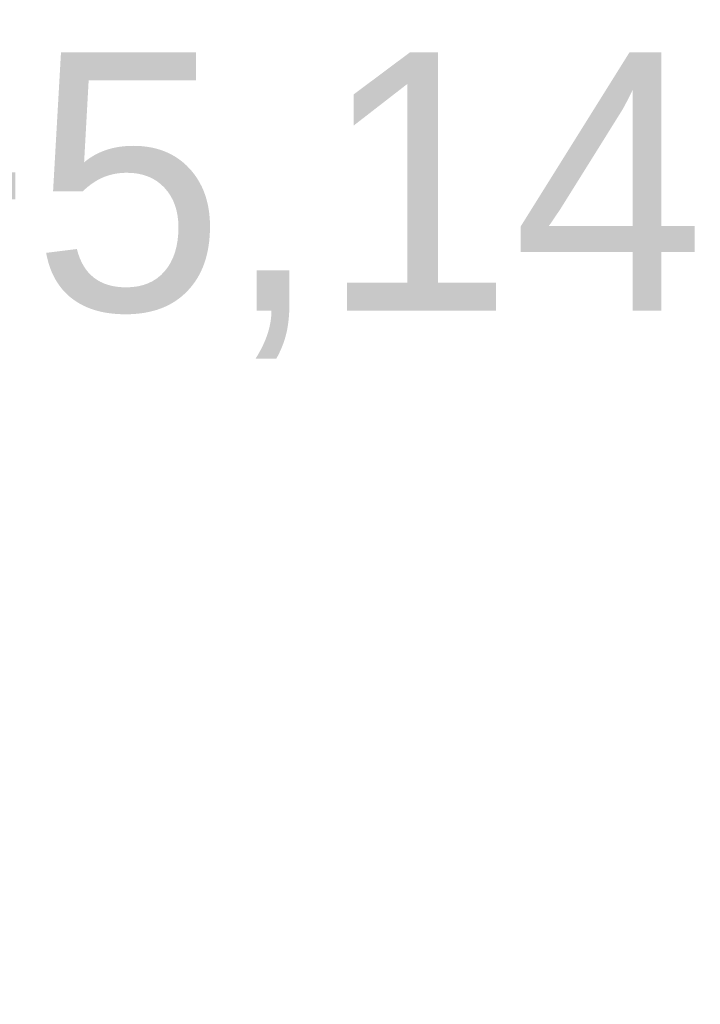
# Model space of a CAD drawing. Extents: x -515158 to -464725, y 20769 to 114053.
# Tile 43 of 69: x -497636 to -497214, y 75247 to 75857. Entities that reach past the tile are written whole.
import ezdxf

# ---------------------------------------------------------------- set-up
doc = ezdxf.new("R2010")
doc.units = 0
doc.header["$MEASUREMENT"] = 0
doc.layers.add('#podkład', color=252, linetype='Continuous', lineweight=9)
doc.layers.add('INWENT RZĘDNE_Nr_Pióra__21', color=252, linetype='Continuous', lineweight=9)
doc.layers.add('INWENT RZĘDNE', color=252, linetype='Continuous')
doc.styles.add('GENERATED_STYLE_3', font='txt')

# ---------------------------------------------------------------- blocks, each defined once
blk = doc.blocks.new('Koty wysokościowe_34', base_point=(-497848.07, 77659.93))
at = {"layer": 'INWENT RZĘDNE_Nr_Pióra__21', "linetype": 'Continuous'}
for points in [[(-497848.07, 77659.93), (-497748.07, 77659.93), (-497755.68, 77698.2), (-497777.36, 77730.64), (-497809.8, 77752.32), (-497848.07, 77759.93)], [(-497848.07, 77659.93), (-497948.07, 77659.93), (-497940.46, 77621.66), (-497918.78, 77589.22), (-497886.34, 77567.54), (-497848.07, 77559.93)]]:
    blk.add_hatch(color=256, dxfattribs=at).paths.add_polyline_path(points, flags=0)
for p, q in [((-497848.07, 77459.93), (-497848.07, 77859.93)), ((-498048.07, 77659.93), (-497648.07, 77659.93))]:
    blk.add_line(p, q, dxfattribs=at)
blk.add_circle((-497848.07, 77659.93), 100, dxfattribs=at)
at = {"layer": 'INWENT RZĘDNE_Nr_Pióra__21', "insert": (-497752.74, 77859.93), "char_height": 160, "attachment_point": 7, "style": 'GENERATED_STYLE_3'}
blk.add_mtext('{+5,14}', dxfattribs=at)
blk = doc.blocks.new('p1')
at = {"layer": 'INWENT RZĘDNE', "color": 252}
blk.add_blockref('Koty wysokościowe_34', (-497848.07, 75446.61), dxfattribs=at)

msp = doc.modelspace()

# ---------------------------------------------------------------- block references
at = {"layer": '#podkład'}
msp.add_blockref('p1', (0, 0), dxfattribs=at)

doc.saveas('drawing.dxf')
